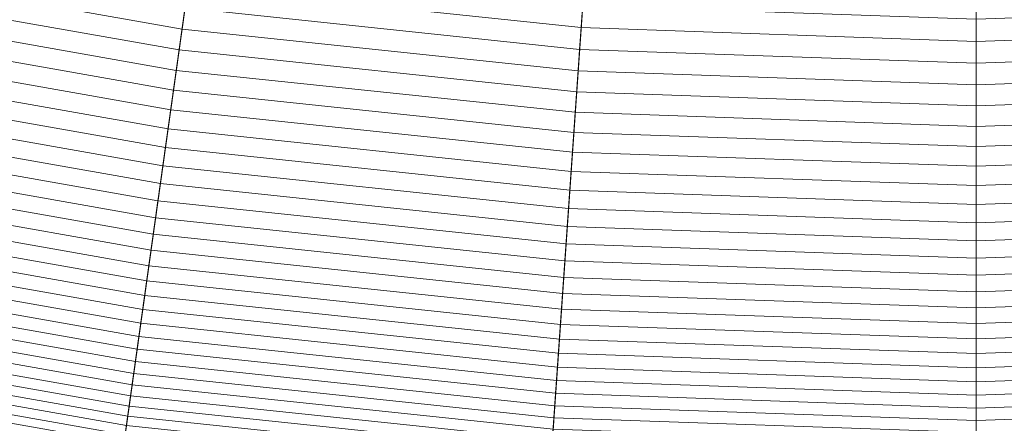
# Model space of a CAD drawing. Header units: centimetres. Extents: x -21.9 to 23.1, y -23 to 22.
# Tile 50 of 191: x -2.6 to 0.7, y -20.4 to -19. Entities that reach past the tile are written whole.
import ezdxf

# ---------------------------------------------------------------- set-up
doc = ezdxf.new("R2010")
doc.units = ezdxf.units.CM
doc.header["$LTSCALE"] = 2.54
doc.layers.add('Lucido design-1', color=7, linetype='Continuous')

# ---------------------------------------------------------------- blocks, each defined once
blk = doc.blocks.new('Gruppo-2-1')
at = {"color": 5, "linetype": 'Continuous', "lineweight": 9}
for points in [[(-2.8374, -9.9069, -940.4271), (-2.1736, -10.1226, -940.4271), (-5.5096, -21.7567, -940.4271), (-6.9769, -21.28, -940.4271)], [(-2.8374, -9.9069, -940.4271), (-2.1736, -10.1226, -940.4271), (-5.5096, -21.7567, -940.4271), (-6.9769, -21.28, -940.4271)], [(-2.1736, -10.1226, -940.4271), (-1.4964, -10.2915, -940.4271), (-4.0127, -22.13, -940.4271), (-5.5096, -21.7567, -940.4271)], [(-2.1736, -10.1226, -940.4271), (-1.4964, -10.2915, -940.4271), (-4.0127, -22.13, -940.4271), (-5.5096, -21.7567, -940.4271)], [(-1.4964, -10.2915, -940.4271), (-0.809, -10.4127, -940.4271), (-2.4934, -22.3979, -940.4271), (-4.0127, -22.13, -940.4271)], [(-1.4964, -10.2915, -940.4271), (-0.809, -10.4127, -940.4271), (-2.4934, -22.3979, -940.4271), (-4.0127, -22.13, -940.4271)], [(-0.809, -10.4127, -940.4271), (-0.1148, -10.4856, -940.4271), (-0.9591, -22.5591, -940.4271), (-2.4934, -22.3979, -940.4271)], [(-0.809, -10.4127, -940.4271), (-0.1148, -10.4856, -940.4271), (-0.9591, -22.5591, -940.4271), (-2.4934, -22.3979, -940.4271)], [(-0.1148, -10.4856, -940.4271), (0.5828, -10.51, -940.4271), (0.5828, -22.613, -940.4271), (-0.9591, -22.5591, -940.4271)], [(-0.1148, -10.4856, -940.4271), (0.5828, -10.51, -940.4271), (0.5828, -22.613, -940.4271), (-0.9591, -22.5591, -940.4271)], [(0.5828, -10.51, -940.4271), (1.2803, -10.4856, -940.4271), (2.1246, -22.5591, -940.4271), (0.5828, -22.613, -940.4271)], [(0.5828, -10.51, -940.4271), (1.2803, -10.4856, -940.4271), (2.1246, -22.5591, -940.4271), (0.5828, -22.613, -940.4271)], [(0.5828, -10.51, -940.4271), (0.5828, -22.613, -940.4271), (0.5828, -22.613, -940.4271)], [(0.5828, -10.51, -940.4271), (0.5828, -22.613, -940.4271), (0.5828, -22.613, -940.4271)], [(-5.6163, -22.1288, -1001.3271), (-4.0932, -22.5085, -1001.3271), (-1.933, -12.3456, -1001.3271), (-2.7524, -12.1413, -1001.3271)], [(-5.5096, -21.7567, -1001.3271), (-4.0127, -22.13, -1001.3271), (-1.933, -12.3456, -1001.3271), (-2.7524, -12.1413, -1001.3271)], [(-2.7524, -12.1413, -1010.9271), (-1.933, -12.3456, -1010.9271), (-3.9271, -21.7272, -1010.9271), (-5.3962, -21.3609, -1010.9271)], [(-4.0932, -22.5085, -1001.3271), (-2.5472, -22.7811, -1001.3271), (-1.1012, -12.4922, -1001.3271), (-1.933, -12.3456, -1001.3271)], [(-4.0127, -22.13, -1001.3271), (-2.4934, -22.3979, -1001.3271), (-1.1012, -12.4922, -1001.3271), (-1.933, -12.3456, -1001.3271)], [(-1.933, -12.3456, -1010.9271), (-1.1012, -12.4922, -1010.9271), (-2.4361, -21.9901, -1010.9271), (-3.9271, -21.7272, -1010.9271)], [(-2.5472, -22.7811, -1001.3271), (-0.9861, -22.9452, -1001.3271), (-0.2613, -12.5805, -1001.3271), (-1.1012, -12.4922, -1001.3271)], [(-2.4934, -22.3979, -1001.3271), (-0.9591, -22.5591, -1001.3271), (-0.2613, -12.5805, -1001.3271), (-1.1012, -12.4922, -1001.3271)], [(-1.1012, -12.4922, -1010.9271), (-0.2613, -12.5805, -1010.9271), (-0.9303, -22.1484, -1010.9271), (-2.4361, -21.9901, -1010.9271)], [(-0.9861, -22.9452, -1001.3271), (0.5828, -23, -1001.3271), (0.5828, -12.61, -1001.3271), (-0.2613, -12.5805, -1001.3271)], [(-0.9591, -22.5591, -1001.3271), (0.5828, -22.613, -1001.3271), (0.5828, -12.61, -1001.3271), (-0.2613, -12.5805, -1001.3271)], [(-0.2613, -12.5805, -1010.9271), (0.5828, -12.61, -1010.9271), (0.5828, -22.2012, -1010.9271), (-0.9303, -22.1484, -1010.9271)], [(0.5828, -23, -1001.3271), (2.1516, -22.9452, -1001.3271), (1.4268, -12.5805, -1001.3271), (0.5828, -12.61, -1001.3271)], [(0.5828, -12.61, -1010.9271), (1.4268, -12.5805, -1010.9271), (2.0959, -22.1484, -1010.9271), (0.5828, -22.2012, -1010.9271)], [(0.5828, -22.613, -1001.3271), (2.1246, -22.5591, -1001.3271), (1.4268, -12.5805, -1001.3271), (0.5828, -12.61, -1001.3271)], [(0.5828, -23, -1001.3271), (0.5828, -12.61, -1001.3271), (0.5828, -12.61, -1001.3271)], [(0.5828, -23, -1001.3271), (0.5828, -23, -1001.3271), (0.5828, -12.61, -1001.3271)], [(0.5828, -12.61, -1010.9271), (0.5828, -22.2012, -1010.9271), (0.5828, -22.2012, -1010.9271)], [(0.5828, -22.613, -1001.3271), (0.5828, -12.61, -1001.3271), (0.5828, -12.61, -1001.3271)], [(-3.3125, -18.8359, -929.1238), (-2.0247, -19.063, -929.1238), (-2.0149, -18.9933, -929.2506), (-3.2979, -18.7671, -929.2506)], [(-3.3269, -18.9034, -928.9962), (-2.0343, -19.1313, -928.9962), (-2.0247, -19.063, -929.1238), (-3.3125, -18.8359, -929.1238)], [(-2.0049, -18.9223, -929.3766), (-0.7142, -19.0579, -929.3766), (-0.7091, -18.985, -929.5018), (-1.9947, -18.8498, -929.5018)], [(-3.3409, -18.9695, -928.8678), (-2.0437, -19.1982, -928.8678), (-2.0343, -19.1313, -928.9962), (-3.3269, -18.9034, -928.9962)], [(-2.0149, -18.9933, -929.2506), (-0.7192, -19.1295, -929.2506), (-0.7142, -19.0579, -929.3766), (-2.0049, -18.9223, -929.3766)], [(-3.3547, -19.0341, -928.7388), (-2.0529, -19.2637, -928.7388), (-2.0437, -19.1982, -928.8678), (-3.3409, -18.9695, -928.8678)], [(-2.0247, -19.063, -929.1238), (-0.7242, -19.1997, -929.1238), (-0.7192, -19.1295, -929.2506), (-2.0149, -18.9933, -929.2506)], [(-0.7142, -19.0579, -929.3766), (0.5828, -19.1032, -929.3766), (0.5828, -19.0301, -929.5018), (-0.7091, -18.985, -929.5018)], [(0.5828, -19.1032, -929.3766), (1.8798, -19.0579, -929.3766), (1.8747, -18.985, -929.5018), (0.5828, -19.0301, -929.5018)], [(-3.3681, -19.0974, -928.609), (-2.0619, -19.3277, -928.609), (-2.0529, -19.2637, -928.7388), (-3.3547, -19.0341, -928.7388)], [(0.5828, -19.1032, -929.3766), (0.5828, -19.0301, -929.5018), (0.5828, -19.0301, -929.5018)], [(-2.0343, -19.1313, -928.9962), (-0.729, -19.2685, -928.9962), (-0.7242, -19.1997, -929.1238), (-2.0247, -19.063, -929.1238)], [(-0.7192, -19.1295, -929.2506), (0.5828, -19.175, -929.2506), (0.5828, -19.1032, -929.3766), (-0.7142, -19.0579, -929.3766)], [(0.5828, -19.175, -929.2506), (1.8848, -19.1295, -929.2506), (1.8798, -19.0579, -929.3766), (0.5828, -19.1032, -929.3766)], [(-3.3813, -19.1593, -928.4784), (-2.0707, -19.3903, -928.4784), (-2.0619, -19.3277, -928.609), (-3.3681, -19.0974, -928.609)], [(0.5828, -19.175, -929.2506), (0.5828, -19.1032, -929.3766), (0.5828, -19.1032, -929.3766)], [(-2.0437, -19.1982, -928.8678), (-0.7337, -19.3359, -928.8678), (-0.729, -19.2685, -928.9962), (-2.0343, -19.1313, -928.9962)], [(-0.7242, -19.1997, -929.1238), (0.5828, -19.2454, -929.1238), (0.5828, -19.175, -929.2506), (-0.7192, -19.1295, -929.2506)], [(0.5828, -19.2454, -929.1238), (1.8897, -19.1997, -929.1238), (1.8848, -19.1295, -929.2506), (0.5828, -19.175, -929.2506)], [(-3.3941, -19.2197, -928.3472), (-2.0793, -19.4515, -928.3472), (-2.0707, -19.3903, -928.4784), (-3.3813, -19.1593, -928.4784)], [(-2.0529, -19.2637, -928.7388), (-0.7383, -19.4018, -928.7388), (-0.7337, -19.3359, -928.8678), (-2.0437, -19.1982, -928.8678)], [(-0.729, -19.2685, -928.9962), (0.5828, -19.3143, -928.9962), (0.5828, -19.2454, -929.1238), (-0.7242, -19.1997, -929.1238)], [(0.5828, -19.2454, -929.1238), (0.5828, -19.175, -929.2506), (0.5828, -19.175, -929.2506)], [(0.5828, -19.3143, -928.9962), (1.8945, -19.2685, -928.9962), (1.8897, -19.1997, -929.1238), (0.5828, -19.2454, -929.1238)], [(-3.4067, -19.2787, -928.2153), (-2.0877, -19.5113, -928.2153), (-2.0793, -19.4515, -928.3472), (-3.3941, -19.2197, -928.3472)], [(-2.0619, -19.3277, -928.609), (-0.7428, -19.4664, -928.609), (-0.7383, -19.4018, -928.7388), (-2.0529, -19.2637, -928.7388)], [(-0.7337, -19.3359, -928.8678), (0.5828, -19.3819, -928.8678), (0.5828, -19.3143, -928.9962), (-0.729, -19.2685, -928.9962)], [(0.5828, -19.3143, -928.9962), (0.5828, -19.2454, -929.1238), (0.5828, -19.2454, -929.1238)], [(0.5828, -19.3819, -928.8678), (1.8992, -19.3359, -928.8678), (1.8945, -19.2685, -928.9962), (0.5828, -19.3143, -928.9962)], [(-3.4189, -19.3363, -928.0828), (-2.0959, -19.5696, -928.0828), (-2.0877, -19.5113, -928.2153), (-3.4067, -19.2787, -928.2153)], [(-2.0707, -19.3903, -928.4784), (-0.7472, -19.5295, -928.4784), (-0.7428, -19.4664, -928.609), (-2.0619, -19.3277, -928.609)], [(0.5828, -19.3819, -928.8678), (0.5828, -19.3143, -928.9962), (0.5828, -19.3143, -928.9962)], [(-3.4308, -19.3924, -927.9496), (-2.1039, -19.6264, -927.9496), (-2.0959, -19.5696, -928.0828), (-3.4189, -19.3363, -928.0828)], [(-0.7383, -19.4018, -928.7388), (0.5828, -19.448, -928.7388), (0.5828, -19.3819, -928.8678), (-0.7337, -19.3359, -928.8678)], [(0.5828, -19.448, -928.7388), (1.9038, -19.4018, -928.7388), (1.8992, -19.3359, -928.8678), (0.5828, -19.3819, -928.8678)], [(-3.4425, -19.4471, -927.8158), (-2.1117, -19.6818, -927.8158), (-2.1039, -19.6264, -927.9496), (-3.4308, -19.3924, -927.9496)], [(-2.0793, -19.4515, -928.3472), (-0.7515, -19.5911, -928.3472), (-0.7472, -19.5295, -928.4784), (-2.0707, -19.3903, -928.4784)], [(0.5828, -19.448, -928.7388), (0.5828, -19.3819, -928.8678), (0.5828, -19.3819, -928.8678)], [(-0.7428, -19.4664, -928.609), (0.5828, -19.5127, -928.609), (0.5828, -19.448, -928.7388), (-0.7383, -19.4018, -928.7388)], [(0.5828, -19.5127, -928.609), (1.9083, -19.4664, -928.609), (1.9038, -19.4018, -928.7388), (0.5828, -19.448, -928.7388)], [(-3.4538, -19.5004, -927.6814), (-2.1192, -19.7357, -927.6814), (-2.1117, -19.6818, -927.8158), (-3.4425, -19.4471, -927.8158)], [(-2.0877, -19.5113, -928.2153), (-0.7557, -19.6513, -928.2153), (-0.7515, -19.5911, -928.3472), (-2.0793, -19.4515, -928.3472)], [(0.5828, -19.5127, -928.609), (0.5828, -19.448, -928.7388), (0.5828, -19.448, -928.7388)], [(-0.7472, -19.5295, -928.4784), (0.5828, -19.5759, -928.4784), (0.5828, -19.5127, -928.609), (-0.7428, -19.4664, -928.609)], [(0.5828, -19.5759, -928.4784), (1.9127, -19.5295, -928.4784), (1.9083, -19.4664, -928.609), (0.5828, -19.5127, -928.609)], [(-3.4648, -19.5522, -927.5463), (-2.1266, -19.7881, -927.5463), (-2.1192, -19.7357, -927.6814), (-3.4538, -19.5004, -927.6814)], [(-2.0959, -19.5696, -928.0828), (-0.7598, -19.71, -928.0828), (-0.7557, -19.6513, -928.2153), (-2.0877, -19.5113, -928.2153)], [(0.5828, -19.5759, -928.4784), (0.5828, -19.5127, -928.609), (0.5828, -19.5127, -928.609)], [(-3.4755, -19.6025, -927.4107), (-2.1338, -19.8391, -927.4107), (-2.1266, -19.7881, -927.5463), (-3.4648, -19.5522, -927.5463)], [(-0.7515, -19.5911, -928.3472), (0.5828, -19.6377, -928.3472), (0.5828, -19.5759, -928.4784), (-0.7472, -19.5295, -928.4784)], [(0.5828, -19.6377, -928.3472), (1.917, -19.5911, -928.3472), (1.9127, -19.5295, -928.4784), (0.5828, -19.5759, -928.4784)], [(-2.1039, -19.6264, -927.9496), (-0.7638, -19.7673, -927.9496), (-0.7598, -19.71, -928.0828), (-2.0959, -19.5696, -928.0828)], [(-0.7557, -19.6513, -928.2153), (0.5828, -19.698, -928.2153), (0.5828, -19.6377, -928.3472), (-0.7515, -19.5911, -928.3472)], [(0.5828, -19.6377, -928.3472), (0.5828, -19.5759, -928.4784), (0.5828, -19.5759, -928.4784)], [(0.5828, -19.698, -928.2153), (1.9213, -19.6513, -928.2153), (1.917, -19.5911, -928.3472), (0.5828, -19.6377, -928.3472)], [(-3.4859, -19.6513, -927.2746), (-2.1407, -19.8885, -927.2746), (-2.1338, -19.8391, -927.4107), (-3.4755, -19.6025, -927.4107)], [(-3.4959, -19.6987, -927.1379), (-2.1474, -19.9365, -927.1379), (-2.1407, -19.8885, -927.2746), (-3.4859, -19.6513, -927.2746)], [(-2.1117, -19.6818, -927.8158), (-0.7677, -19.823, -927.8158), (-0.7638, -19.7673, -927.9496), (-2.1039, -19.6264, -927.9496)], [(-0.7598, -19.71, -928.0828), (0.5828, -19.7569, -928.0828), (0.5828, -19.698, -928.2153), (-0.7557, -19.6513, -928.2153)], [(0.5828, -19.698, -928.2153), (0.5828, -19.6377, -928.3472), (0.5828, -19.6377, -928.3472)], [(0.5828, -19.7569, -928.0828), (1.9254, -19.71, -928.0828), (1.9213, -19.6513, -928.2153), (0.5828, -19.698, -928.2153)], [(-2.1192, -19.7357, -927.6814), (-0.7715, -19.8773, -927.6814), (-0.7677, -19.823, -927.8158), (-2.1117, -19.6818, -927.8158)], [(-3.5057, -19.7446, -927.0006), (-2.154, -19.9829, -927.0006), (-2.1474, -19.9365, -927.1379), (-3.4959, -19.6987, -927.1379)], [(-0.7638, -19.7673, -927.9496), (0.5828, -19.8143, -927.9496), (0.5828, -19.7569, -928.0828), (-0.7598, -19.71, -928.0828)], [(0.5828, -19.7569, -928.0828), (0.5828, -19.698, -928.2153), (0.5828, -19.698, -928.2153)], [(0.5828, -19.8143, -927.9496), (1.9294, -19.7673, -927.9496), (1.9254, -19.71, -928.0828), (0.5828, -19.7569, -928.0828)], [(-3.5151, -19.789, -926.8629), (-2.1603, -20.0279, -926.8629), (-2.154, -19.9829, -927.0006), (-3.5057, -19.7446, -927.0006)], [(-2.1266, -19.7881, -927.5463), (-0.7752, -19.9302, -927.5463), (-0.7715, -19.8773, -927.6814), (-2.1192, -19.7357, -927.6814)], [(-0.7677, -19.823, -927.8158), (0.5828, -19.8702, -927.8158), (0.5828, -19.8143, -927.9496), (-0.7638, -19.7673, -927.9496)], [(0.5828, -19.8143, -927.9496), (0.5828, -19.7569, -928.0828), (0.5828, -19.7569, -928.0828)], [(0.5828, -19.8702, -927.8158), (1.9333, -19.823, -927.8158), (1.9294, -19.7673, -927.9496), (0.5828, -19.8143, -927.9496)], [(-3.5242, -19.8319, -926.7247), (-2.1664, -20.0713, -926.7247), (-2.1603, -20.0279, -926.8629), (-3.5151, -19.789, -926.8629)], [(-2.1338, -19.8391, -927.4107), (-0.7788, -19.9815, -927.4107), (-0.7752, -19.9302, -927.5463), (-2.1266, -19.7881, -927.5463)], [(0.5828, -19.8702, -927.8158), (0.5828, -19.8143, -927.9496), (0.5828, -19.8143, -927.9496)], [(-3.533, -19.8733, -926.5859), (-2.1723, -20.1132, -926.5859), (-2.1664, -20.0713, -926.7247), (-3.5242, -19.8319, -926.7247)], [(-2.1407, -19.8885, -927.2746), (-0.7823, -20.0313, -927.2746), (-0.7788, -19.9815, -927.4107), (-2.1338, -19.8391, -927.4107)], [(-0.7715, -19.8773, -927.6814), (0.5828, -19.9246, -927.6814), (0.5828, -19.8702, -927.8158), (-0.7677, -19.823, -927.8158)], [(0.5828, -19.9246, -927.6814), (1.9371, -19.8773, -927.6814), (1.9333, -19.823, -927.8158), (0.5828, -19.8702, -927.8158)], [(-3.5415, -19.9132, -926.4468), (-2.178, -20.1536, -926.4468), (-2.1723, -20.1132, -926.5859), (-3.533, -19.8733, -926.5859)], [(-0.7752, -19.9302, -927.5463), (0.5828, -19.9776, -927.5463), (0.5828, -19.9246, -927.6814), (-0.7715, -19.8773, -927.6814)], [(0.5828, -19.9246, -927.6814), (0.5828, -19.8702, -927.8158), (0.5828, -19.8702, -927.8158)], [(0.5828, -19.9776, -927.5463), (1.9408, -19.9302, -927.5463), (1.9371, -19.8773, -927.6814), (0.5828, -19.9246, -927.6814)], [(-3.5497, -19.9515, -926.3071), (-2.1834, -20.1924, -926.3071), (-2.178, -20.1536, -926.4468), (-3.5415, -19.9132, -926.4468)], [(-2.1474, -19.9365, -927.1379), (-0.7857, -20.0796, -927.1379), (-0.7823, -20.0313, -927.2746), (-2.1407, -19.8885, -927.2746)], [(-2.154, -19.9829, -927.0006), (-0.7889, -20.1264, -927.0006), (-0.7857, -20.0796, -927.1379), (-2.1474, -19.9365, -927.1379)], [(-0.7788, -19.9815, -927.4107), (0.5828, -20.029, -927.4107), (0.5828, -19.9776, -927.5463), (-0.7752, -19.9302, -927.5463)], [(0.5828, -19.9776, -927.5463), (0.5828, -19.9246, -927.6814), (0.5828, -19.9246, -927.6814)], [(0.5828, -20.029, -927.4107), (1.9443, -19.9815, -927.4107), (1.9408, -19.9302, -927.5463), (0.5828, -19.9776, -927.5463)], [(-3.5575, -19.9884, -926.1671), (-2.1887, -20.2298, -926.1671), (-2.1834, -20.1924, -926.3071), (-3.5497, -19.9515, -926.3071)], [(0.5828, -20.029, -927.4107), (0.5828, -19.9776, -927.5463), (0.5828, -19.9776, -927.5463)], [(-3.565, -20.0238, -926.0266), (-2.1937, -20.2656, -926.0266), (-2.1887, -20.2298, -926.1671), (-3.5575, -19.9884, -926.1671)], [(-2.1603, -20.0279, -926.8629), (-0.7921, -20.1717, -926.8629), (-0.7889, -20.1264, -927.0006), (-2.154, -19.9829, -927.0006)], [(-0.7823, -20.0313, -927.2746), (0.5828, -20.079, -927.2746), (0.5828, -20.029, -927.4107), (-0.7788, -19.9815, -927.4107)], [(0.5828, -20.079, -927.2746), (1.9478, -20.0313, -927.2746), (1.9443, -19.9815, -927.4107), (0.5828, -20.029, -927.4107)], [(-3.5722, -20.0576, -925.8858), (-2.1985, -20.2998, -925.8858), (-2.1937, -20.2656, -926.0266), (-3.565, -20.0238, -926.0266)], [(-2.1664, -20.0713, -926.7247), (-0.7952, -20.2154, -926.7247), (-0.7921, -20.1717, -926.8629), (-2.1603, -20.0279, -926.8629)], [(-0.7857, -20.0796, -927.1379), (0.5828, -20.1274, -927.1379), (0.5828, -20.079, -927.2746), (-0.7823, -20.0313, -927.2746)], [(0.5828, -20.079, -927.2746), (0.5828, -20.029, -927.4107), (0.5828, -20.029, -927.4107)], [(0.5828, -20.1274, -927.1379), (1.9512, -20.0796, -927.1379), (1.9478, -20.0313, -927.2746), (0.5828, -20.079, -927.2746)], [(-3.5791, -20.0899, -925.7446), (-2.2031, -20.3325, -925.7446), (-2.1985, -20.2998, -925.8858), (-3.5722, -20.0576, -925.8858)], [(-2.1723, -20.1132, -926.5859), (-0.7981, -20.2576, -926.5859), (-0.7952, -20.2154, -926.7247), (-2.1664, -20.0713, -926.7247)], [(-3.5856, -20.1206, -925.603), (-2.2075, -20.3636, -925.603), (-2.2031, -20.3325, -925.7446), (-3.5791, -20.0899, -925.7446)], [(-0.7889, -20.1264, -927.0006), (0.5828, -20.1743, -927.0006), (0.5828, -20.1274, -927.1379), (-0.7857, -20.0796, -927.1379)], [(0.5828, -20.1274, -927.1379), (0.5828, -20.079, -927.2746), (0.5828, -20.079, -927.2746)], [(0.5828, -20.1743, -927.0006), (1.9545, -20.1264, -927.0006), (1.9512, -20.0796, -927.1379), (0.5828, -20.1274, -927.1379)], [(-3.5918, -20.1499, -925.4611), (-2.2116, -20.3932, -925.4611), (-2.2075, -20.3636, -925.603), (-3.5856, -20.1206, -925.603)], [(-2.178, -20.1536, -926.4468), (-0.801, -20.2983, -926.4468), (-0.7981, -20.2576, -926.5859), (-2.1723, -20.1132, -926.5859)], [(-0.7921, -20.1717, -926.8629), (0.5828, -20.2197, -926.8629), (0.5828, -20.1743, -927.0006), (-0.7889, -20.1264, -927.0006)], [(0.5828, -20.2197, -926.8629), (1.9576, -20.1717, -926.8629), (1.9545, -20.1264, -927.0006), (0.5828, -20.1743, -927.0006)], [(0.5828, -20.1743, -927.0006), (0.5828, -20.1274, -927.1379), (0.5828, -20.1274, -927.1379)], [(-3.5977, -20.1776, -925.3188), (-2.2156, -20.4213, -925.3188), (-2.2116, -20.3932, -925.4611), (-3.5918, -20.1499, -925.4611)], [(-2.1834, -20.1924, -926.3071), (-0.8037, -20.3375, -926.3071), (-0.801, -20.2983, -926.4468), (-2.178, -20.1536, -926.4468)], [(-0.7952, -20.2154, -926.7247), (0.5828, -20.2635, -926.7247), (0.5828, -20.2197, -926.8629), (-0.7921, -20.1717, -926.8629)], [(0.5828, -20.2635, -926.7247), (1.9607, -20.2154, -926.7247), (1.9576, -20.1717, -926.8629), (0.5828, -20.2197, -926.8629)], [(0.5828, -20.2197, -926.8629), (0.5828, -20.1743, -927.0006), (0.5828, -20.1743, -927.0006)], [(-3.6085, -20.2283, -925.0335), (-2.2228, -20.4726, -925.0335), (-2.2193, -20.4477, -925.1763), (-3.6033, -20.2037, -925.1763)], [(-3.6033, -20.2037, -925.1763), (-2.2193, -20.4477, -925.1763), (-2.2156, -20.4213, -925.3188), (-3.5977, -20.1776, -925.3188)], [(-2.1887, -20.2298, -926.1671), (-0.8063, -20.3751, -926.1671), (-0.8037, -20.3375, -926.3071), (-2.1834, -20.1924, -926.3071)], [(-3.6134, -20.2514, -924.8904), (-2.2261, -20.496, -924.8904), (-2.2228, -20.4726, -925.0335), (-3.6085, -20.2283, -925.0335)], [(-2.1937, -20.2656, -926.0266), (-0.8089, -20.4111, -926.0266), (-0.8063, -20.3751, -926.1671), (-2.1887, -20.2298, -926.1671)], [(-0.7981, -20.2576, -926.5859), (0.5828, -20.3059, -926.5859), (0.5828, -20.2635, -926.7247), (-0.7952, -20.2154, -926.7247)], [(0.5828, -20.3059, -926.5859), (1.9637, -20.2576, -926.5859), (1.9607, -20.2154, -926.7247), (0.5828, -20.2635, -926.7247)], [(0.5828, -20.2635, -926.7247), (0.5828, -20.2197, -926.8629), (0.5828, -20.2197, -926.8629)], [(-3.618, -20.2729, -924.747), (-2.2291, -20.5177, -924.747), (-2.2261, -20.496, -924.8904), (-3.6134, -20.2514, -924.8904)], [(-2.1985, -20.2998, -925.8858), (-0.8113, -20.4456, -925.8858), (-0.8089, -20.4111, -926.0266), (-2.1937, -20.2656, -926.0266)], [(-0.801, -20.2983, -926.4468), (0.5828, -20.3466, -926.4468), (0.5828, -20.3059, -926.5859), (-0.7981, -20.2576, -926.5859)], [(0.5828, -20.3466, -926.4468), (1.9665, -20.2983, -926.4468), (1.9637, -20.2576, -926.5859), (0.5828, -20.3059, -926.5859)], [(0.5828, -20.3059, -926.5859), (0.5828, -20.2635, -926.7247), (0.5828, -20.2635, -926.7247)], [(-3.6261, -20.3112, -924.4596), (-2.2346, -20.5565, -924.4596), (-2.232, -20.5379, -924.6034), (-3.6222, -20.2928, -924.6034)], [(-3.6222, -20.2928, -924.6034), (-2.232, -20.5379, -924.6034), (-2.2291, -20.5177, -924.747), (-3.618, -20.2729, -924.747)], [(-2.2031, -20.3325, -925.7446), (-0.8136, -20.4785, -925.7446), (-0.8113, -20.4456, -925.8858), (-2.1985, -20.2998, -925.8858)], [(-0.8037, -20.3375, -926.3071), (0.5828, -20.3859, -926.3071), (0.5828, -20.3466, -926.4468), (-0.801, -20.2983, -926.4468)], [(0.5828, -20.3859, -926.3071), (1.9692, -20.3375, -926.3071), (1.9665, -20.2983, -926.4468), (0.5828, -20.3466, -926.4468)], [(-3.6329, -20.3433, -924.1714), (-2.2392, -20.589, -924.1714), (-2.237, -20.5736, -924.3156), (-3.6297, -20.328, -924.3156)], [(-3.6297, -20.328, -924.3156), (-2.237, -20.5736, -924.3156), (-2.2346, -20.5565, -924.4596), (-3.6261, -20.3112, -924.4596)], [(-2.2075, -20.3636, -925.603), (-0.8158, -20.5099, -925.603), (-0.8136, -20.4785, -925.7446), (-2.2031, -20.3325, -925.7446)], [(0.5828, -20.3466, -926.4468), (0.5828, -20.3059, -926.5859), (0.5828, -20.3059, -926.5859)], [(-3.6358, -20.357, -924.0271), (-2.2411, -20.6029, -924.0271), (-2.2392, -20.589, -924.1714), (-3.6329, -20.3433, -924.1714)], [(-0.8063, -20.3751, -926.1671), (0.5828, -20.4236, -926.1671), (0.5828, -20.3859, -926.3071), (-0.8037, -20.3375, -926.3071)], [(0.5828, -20.4236, -926.1671), (1.9719, -20.3751, -926.1671), (1.9692, -20.3375, -926.3071), (0.5828, -20.3859, -926.3071)], [(0.5828, -20.3859, -926.3071), (0.5828, -20.3466, -926.4468), (0.5828, -20.3466, -926.4468)]]:
    blk.add_3dface(points, dxfattribs=at)

msp = doc.modelspace()

# ---------------------------------------------------------------- block references
at = {"layer": 'Lucido design-1', "color": 5, "true_color": 0x0000ff}
msp.add_blockref('Gruppo-2-1', (0, 0), dxfattribs=at)

doc.saveas('drawing.dxf')
